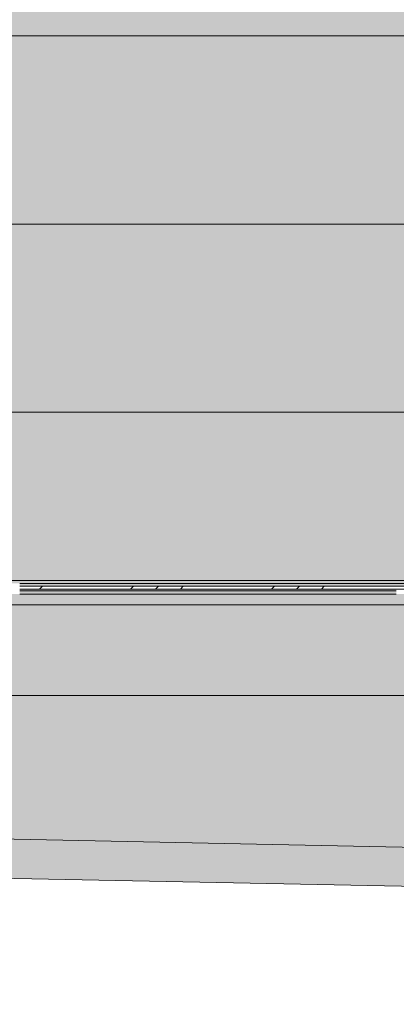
# Model space of a CAD drawing. Header units: millimetres. Extents: x -62808 to 53383, y -26781 to 33271.
# Tile 16 of 107: x -50133 to -47733, y -25872 to -19595. Entities that reach past the tile are written whole.
import ezdxf

# ---------------------------------------------------------------- set-up
doc = ezdxf.new("R2010")
doc.units = ezdxf.units.MM
for name, color, linetype, lineweight in [('A-FLOR', 192, 'Continuous', 18), ('A-FLOR-PATT', 8, 'Continuous', 25), ('A-GLAZ-CWMG', 51, 'Continuous', 9), ('A-ROOF', 132, 'Continuous', 9), ('A-ROOF-OTLN', 132, 'Continuous', 9), ('A-ROOF-PATT', 132, 'Continuous', 9), ('A-WALL', 113, 'Continuous', 18)]:
    doc.layers.add(name, color=color, linetype=linetype, lineweight=lineweight)
pattern_1 = [(0, (0, 0), (812.8, 203.2), [33.528, -576.072, 33.528, -576.072, -3251.2]), (0, (0, 0), (812.8, 203.2), [-1219.2, 33.528, -1185.672, 33.528, -576.072, -1422.4]), (0, (0, 0), (812.8, 203.2), [-3048, 33.528, -372.872, 33.528, -982.472]), (120, (304.8, 101.6), (-582.37636, 602.30545), [33.528, -576.072, 33.528, -576.072, -3251.2]), (120, (304.8, 101.6), (-582.37636, 602.30545), [-1219.2, 33.528, -1185.672, 33.528, -576.072, -1422.4]), (120, (304.8, 101.6), (-582.37636, 602.30545), [-3048, 33.528, -372.872, 33.528, -982.472]), (240, (406.4, 508), (-230.42364, -805.50545), [33.528, -576.072, 33.528, -576.072, -3251.2]), (240, (406.4, 508), (-230.42364, -805.50545), [-1219.2, 33.528, -1185.672, 33.528, -576.072, -1422.4]), (240, (406.4, 508), (-230.42364, -805.50545), [-3048, 33.528, -372.872, 33.528, -982.472])]
pattern_2 = [(45, (0, 0), (-449.013, 449.013), []), (45, (158.75, 0), (0, 898.0256), []), (45, (-158.75, 0), (0, 898.0256), [])]

# ---------------------------------------------------------------- blocks, each defined once
blk = doc.blocks.new('CHAPIM17 - CHAPIM-5294798-PLANTA DE CAIMENTO DE PISOS - 1_ PAV_')
at = {"layer": 'A-ROOF-PATT', "lineweight": 5}
h = blk.add_hatch(dxfattribs=at)
h.set_pattern_fill('FP_147', color=133, style=0, pattern_type=2)
h.set_pattern_definition(pattern_1)
h.paths.add_polyline_path([(-9877.3, -25871.8), (-9872.4, -25621.9), (-62800.4, -24568.4), (-62805.3, -24818.3), (-10663.5, -25856.2)])
at = {"layer": 'A-ROOF-OTLN', "color": 130, "lineweight": 5}
for p, q in [((-62800.4, -24568.4), (-9872.4, -25621.9)), ((-9877.3, -25871.8), (-62805.3, -24818.3))]:
    blk.add_line(p, q, dxfattribs=at)
blk = doc.blocks.new('Rectangular Mullion - montante retangular 3x5cm_growarq-V910-PLANTA DE CAIMENTO DE PISOS - 1_ PAV_')
at = {"layer": 'A-GLAZ-CWMG', "lineweight": 5}
blk.add_hatch(color=57, dxfattribs=at).paths.add_polyline_path([(-58932.5, 2205.8), (-58632.5, 2205.8), (-58632.5, 2227.5), (-58932.5, 2227.5)])
at = {"layer": 'A-GLAZ-CWMG', "color": 130, "lineweight": 5}
blk.add_line((-58632.5, 2227.5), (-58932.5, 2227.5), dxfattribs=at)
blk = doc.blocks.new('FLEX -Rectangular Mullion - montante retangular veneziana 5x5cm_growarq-V923-PLANTA DE CAIMENTO DE PISOS - 1_ PAV_')
at = {"layer": 'A-GLAZ-CWMG', "lineweight": 5}
blk.add_hatch(color=57, dxfattribs=at).paths.add_polyline_path([(-58932.5, 2195.1), (-58632.5, 2195.1), (-58632.5, 2205.8), (-58932.5, 2205.8)])
at = {"layer": 'A-GLAZ-CWMG', "color": 130, "lineweight": 5}
blk.add_line((-58932.5, 2205.8), (-58632.5, 2205.8), dxfattribs=at)
blk = doc.blocks.new('FLEX -Rectangular Mullion - montante retangular veneziana 5x5cm_growarq-V1117-PLANTA DE CAIMENTO DE PISOS - 1_ PAV_')
at = {"layer": 'A-GLAZ-CWMG', "lineweight": 5}
blk.add_hatch(color=57, dxfattribs=at).paths.add_polyline_path([(-47433.2, -23206.3), (-47433.2, -23188.6), (-47733.2, -23188.6), (-47733.2, -23206.3), (-47448.2, -23206.3)])
h = blk.add_hatch(dxfattribs=at)
h.set_pattern_fill('FP_150', color=256, style=0, pattern_type=2)
h.set_pattern_definition(pattern_2)
h.paths.add_polyline_path([(-47448.2, -23224.6), (-47433.2, -23224.6), (-47433.2, -23206.3), (-47733.2, -23206.9), (-47733.2, -23224.6)])
at = {"layer": 'A-GLAZ-CWMG', "color": 130, "lineweight": 5}
blk.add_line((-47433.2, -23188.6), (-47733.2, -23188.6), dxfattribs=at)
at = {"layer": 'A-GLAZ-CWMG', "color": 250}
for p, q in [((-47433.2, -23206.3), (-47733.2, -23206.3)), ((-47733.2, -23224.6), (-47433.2, -23224.6))]:
    blk.add_line(p, q, dxfattribs=at)
blk = doc.blocks.new('FLEX -Rectangular Mullion - montante retangular veneziana 5x5cm_growarq-V1118-PLANTA DE CAIMENTO DE PISOS - 1_ PAV_')
at = {"layer": 'A-GLAZ-CWMG', "lineweight": 5}
blk.add_hatch(color=57, dxfattribs=at).paths.add_polyline_path([(-48033.2, -23206.3), (-47733.2, -23206.3), (-47733.2, -23188.6), (-48033.2, -23188.6), (-48033.2, -23194.2)])
at = {"layer": 'A-GLAZ-CWMG', "color": 130, "lineweight": 5}
blk.add_line((-47733.2, -23188.6), (-48033.2, -23188.6), dxfattribs=at)
at = {"layer": 'A-GLAZ-CWMG', "color": 250}
for p, q in [((-47733.2, -23206.3), (-48033.2, -23206.3)), ((-48033.2, -23224.6), (-47733.2, -23224.6))]:
    blk.add_line(p, q, dxfattribs=at)
blk = doc.blocks.new('FLEX -Rectangular Mullion - montante retangular veneziana 5x5cm_growarq-V1119-PLANTA DE CAIMENTO DE PISOS - 1_ PAV_')
at = {"layer": 'A-GLAZ-CWMG', "lineweight": 5}
blk.add_hatch(color=57, dxfattribs=at).paths.add_polyline_path([(-48033.2, -23206.3), (-48033.2, -23188.6), (-48333.2, -23188.6), (-48333.2, -23206.3)])
h = blk.add_hatch(dxfattribs=at)
h.set_pattern_fill('FP_149', color=256, style=0, pattern_type=2)
h.set_pattern_definition(pattern_2)
h.paths.add_polyline_path([(-48033.2, -23224.6), (-48033.2, -23206.3), (-48333.2, -23206.9), (-48333.2, -23224.6)])
at = {"layer": 'A-GLAZ-CWMG', "color": 130, "lineweight": 5}
blk.add_line((-48033.2, -23188.6), (-48333.2, -23188.6), dxfattribs=at)
at = {"layer": 'A-GLAZ-CWMG', "color": 250}
for p, q in [((-48033.2, -23206.3), (-48333.2, -23206.3)), ((-48333.2, -23224.6), (-48033.2, -23224.6))]:
    blk.add_line(p, q, dxfattribs=at)
blk = doc.blocks.new('FLEX -Rectangular Mullion - montante retangular veneziana 5x5cm_growarq-V1120-PLANTA DE CAIMENTO DE PISOS - 1_ PAV_')
at = {"layer": 'A-GLAZ-CWMG', "lineweight": 5}
blk.add_hatch(color=57, dxfattribs=at).paths.add_polyline_path([(-48633.2, -23206.3), (-48333.2, -23206.3), (-48333.2, -23188.6), (-48633.2, -23188.6), (-48633.2, -23194.8)])
h = blk.add_hatch(dxfattribs=at)
h.set_pattern_fill('FP_149', color=256, style=0, pattern_type=2)
h.set_pattern_definition(pattern_2)
h.paths.add_polyline_path([(-48470, -23224.6), (-48333.2, -23224.6), (-48333.2, -23206.3), (-48633.2, -23206.9), (-48633.2, -23224.6)])
at = {"layer": 'A-GLAZ-CWMG', "color": 130, "lineweight": 5}
blk.add_line((-48333.2, -23188.6), (-48633.2, -23188.6), dxfattribs=at)
at = {"layer": 'A-GLAZ-CWMG', "color": 250}
for p, q in [((-48333.2, -23206.3), (-48633.2, -23206.3)), ((-48633.2, -23224.6), (-48333.2, -23224.6))]:
    blk.add_line(p, q, dxfattribs=at)
blk = doc.blocks.new('FLEX -Rectangular Mullion - montante retangular veneziana 5x5cm_growarq-V1121-PLANTA DE CAIMENTO DE PISOS - 1_ PAV_')
at = {"layer": 'A-GLAZ-CWMG', "lineweight": 5}
blk.add_hatch(color=57, dxfattribs=at).paths.add_polyline_path([(-48633.2, -23206.3), (-48633.2, -23188.6), (-48933.2, -23188.6), (-48933.2, -23206.3)])
at = {"layer": 'A-GLAZ-CWMG', "color": 130, "lineweight": 5}
blk.add_line((-48633.2, -23188.6), (-48933.2, -23188.6), dxfattribs=at)
at = {"layer": 'A-GLAZ-CWMG', "color": 250}
for p, q in [((-48633.2, -23206.3), (-48933.2, -23206.3)), ((-48933.2, -23224.6), (-48633.2, -23224.6))]:
    blk.add_line(p, q, dxfattribs=at)
blk = doc.blocks.new('FLEX -Rectangular Mullion - montante retangular veneziana 5x5cm_growarq-V1122-PLANTA DE CAIMENTO DE PISOS - 1_ PAV_')
at = {"layer": 'A-GLAZ-CWMG', "lineweight": 5}
blk.add_hatch(color=57, dxfattribs=at).paths.add_polyline_path([(-49233.2, -23206.3), (-48933.2, -23206.3), (-48933.2, -23188.6), (-49233.2, -23188.6), (-49233.2, -23195.5)])
h = blk.add_hatch(dxfattribs=at)
h.set_pattern_fill('FP_149', color=256, style=0, pattern_type=2)
h.set_pattern_definition(pattern_2)
h.paths.add_polyline_path([(-48980.9, -23224.6), (-48933.2, -23224.6), (-48933.2, -23206.3), (-49233.2, -23206.9), (-49233.2, -23224.6)])
at = {"layer": 'A-GLAZ-CWMG', "color": 130, "lineweight": 5}
blk.add_line((-48933.2, -23188.6), (-49233.2, -23188.6), dxfattribs=at)
at = {"layer": 'A-GLAZ-CWMG', "color": 250}
for p, q in [((-48933.2, -23206.3), (-49233.2, -23206.3)), ((-49233.2, -23224.6), (-48933.2, -23224.6))]:
    blk.add_line(p, q, dxfattribs=at)
blk = doc.blocks.new('FLEX -Rectangular Mullion - montante retangular veneziana 5x5cm_growarq-V1123-PLANTA DE CAIMENTO DE PISOS - 1_ PAV_')
at = {"layer": 'A-GLAZ-CWMG', "lineweight": 5}
blk.add_hatch(color=57, dxfattribs=at).paths.add_polyline_path([(-49533.2, -23206.3), (-49233.2, -23206.3), (-49233.2, -23188.6), (-49533.2, -23188.6), (-49533.2, -23195.9)])
h = blk.add_hatch(dxfattribs=at)
h.set_pattern_fill('FP_149', color=256, style=0, pattern_type=2)
h.set_pattern_definition(pattern_2)
h.paths.add_polyline_path([(-49491.8, -23224.6), (-49233.2, -23224.6), (-49233.2, -23206.3), (-49533.2, -23206.9), (-49533.2, -23224.6)])
at = {"layer": 'A-GLAZ-CWMG', "color": 130, "lineweight": 5}
blk.add_line((-49233.2, -23188.6), (-49533.2, -23188.6), dxfattribs=at)
at = {"layer": 'A-GLAZ-CWMG', "color": 250}
for p, q in [((-49233.2, -23206.3), (-49533.2, -23206.3)), ((-49533.2, -23224.6), (-49233.2, -23224.6))]:
    blk.add_line(p, q, dxfattribs=at)
blk = doc.blocks.new('FLEX -Rectangular Mullion - montante retangular veneziana 5x5cm_growarq-V1124-PLANTA DE CAIMENTO DE PISOS - 1_ PAV_')
at = {"layer": 'A-GLAZ-CWMG', "lineweight": 5}
blk.add_hatch(color=57, dxfattribs=at).paths.add_polyline_path([(-49533.2, -23206.3), (-49533.2, -23188.6), (-49833.2, -23188.6), (-49833.2, -23206.3)])
at = {"layer": 'A-GLAZ-CWMG', "color": 130, "lineweight": 5}
blk.add_line((-49533.2, -23188.6), (-49833.2, -23188.6), dxfattribs=at)
at = {"layer": 'A-GLAZ-CWMG', "color": 250}
for p, q in [((-49533.2, -23206.3), (-49833.2, -23206.3)), ((-49833.2, -23224.6), (-49533.2, -23224.6))]:
    blk.add_line(p, q, dxfattribs=at)
blk = doc.blocks.new('FLEX -Rectangular Mullion - montante retangular veneziana 5x5cm_growarq-V1125-PLANTA DE CAIMENTO DE PISOS - 1_ PAV_')
at = {"layer": 'A-GLAZ-CWMG', "lineweight": 5}
blk.add_hatch(color=57, dxfattribs=at).paths.add_polyline_path([(-50133.2, -23206.3), (-49833.2, -23206.3), (-49833.2, -23188.6), (-50133.2, -23188.6), (-50133.2, -23196.5)])
h = blk.add_hatch(dxfattribs=at)
h.set_pattern_fill('FP_150', color=256, style=0, pattern_type=2)
h.set_pattern_definition(pattern_2)
h.paths.add_polyline_path([(-50002.7, -23224.6), (-49833.2, -23224.6), (-49833.2, -23206.3), (-50133.2, -23206.9), (-50133.2, -23224.6)])
at = {"layer": 'A-GLAZ-CWMG', "color": 130, "lineweight": 5}
blk.add_line((-49833.2, -23188.6), (-50133.2, -23188.6), dxfattribs=at)
at = {"layer": 'A-GLAZ-CWMG', "color": 250}
for p, q in [((-49833.2, -23206.3), (-50133.2, -23206.3)), ((-50133.2, -23224.6), (-49833.2, -23224.6))]:
    blk.add_line(p, q, dxfattribs=at)
blk = doc.blocks.new('BE-PMSa-MOD-ARQ-ESCOLA-EX-000-R_0056_rvt-1-PLANTA DE CAIMENTO DE PISOS - 1_ PAV_')
at = {"layer": 'A-FLOR-PATT', "lineweight": 5}
h = blk.add_hatch(dxfattribs=at)
h.set_pattern_fill('FP_6', color=71, style=0, pattern_type=2)
h.set_pattern_definition(pattern_1)
h.paths.add_polyline_path([(-10008, -25619.2), (-10008, -24137.9), (-10009.9, -24137.9), (-10009.9, -24097.9), (-10019.9, -24097.9), (-10019.9, -24017.9), (-9999.9, -24017.9), (-9999.9, -23992.9), (-9967.4, -23992.9), (-9967.4, -23902.2), (-60207.5, -23902.2), (-60207.5, 2852.9), (-58704.3, 2852.9), (-58704.3, 3646), (-59113, 3646), (-59113, 3686), (-58704.3, 3686), (-58704.3, 5586), (-59113, 5586), (-59113, 5626), (-58704.3, 5626), (-58704.3, 31473.9), (-39533.5, 31473.9), (-39533.5, 32847.3), (-62557.5, 33118.7), (-62557.5, -24566), (-62607.5, -24566), (-62607.5, -24572.2), (-10663.5, -25606.1)])
h.paths.add_polyline_path([(-56242.9, 16894.4), (-56108, 16894.4), (-56108, 16942.4), (-56227.5, 16942), (-56242.9, 20595.4), (-57852.4, 20588.7), (-57853, 20532.9), (-57947, 20532.9), (-57947, 17015.4), (-57852.4, 17015.4), (-57852.4, 17054.6), (-56229.5, 17054.6), (-56230.1, 16935.1), (-57852.4, 16935.1), (-57852.4, 16894.4), (-56644.4, 16894.4)])
h.paths.add_polyline_path([(-56108, 20600.2), (-56108.2, 20749.4), (-57852.4, 20749.4), (-57852.4, 20733.6), (-56108.6, 20741), (-56108.2, 20629.1)])
h.paths.add_polyline_path([(-44949.5, 28716.9), (-44949.5, 28717.9), (-44949.5, 28837.4), (-41622, 28837.4), (-41622, 29509.7), (-41729.5, 29509.7), (-41729.5, 29719.1), (-44820.5, 29719.1), (-44820.5, 29485.2), (-44952, 29485.2), (-44952, 28716.9)])
h = blk.add_hatch(dxfattribs=at)
h.set_pattern_fill('FP_3', color=135, style=0, pattern_type=2)
h.set_pattern_definition(pattern_1)
h.paths.add_polyline_path([(-55622.6, -23902.2), (-9894.9, -23902.2), (-9894.9, -23327.9), (-9939.9, -23327.9), (-9940.5, -23357.9), (-10019.9, -23357.9), (-10019.9, -23337.9), (-10053.1, -23337.2), (-10057.9, -23335.2), (-10062.1, -23332.1), (-10065.3, -23327.9), (-10261.8, -23327.9), (-10261.8, -23357.9), (-13811.8, -23357), (-13811.8, -23327.9), (-16873.3, -23329.1), (-16873.3, -23357.9), (-20423.3, -23357), (-20423.3, -23327.9), (-20698, -23327.9), (-20698, -23357.9), (-22848, -23357), (-22848, -23327.9), (-23820.5, -23327.9), (-23820.5, -23357.9), (-25970.5, -23357), (-25970.5, -23327.9), (-26195.4, -23327.9), (-26194.9, -23329.6), (-26191.4, -23329.6), (-26191.4, -23336.8), (-26183, -23339.2), (-26183, -23359.2), (-26191.5, -23359.2), (-26192, -23402.2), (-26195.6, -23406.8), (-26195.1, -23440.8), (-26183.3, -23459.4), (-26177, -23472.5), (-26171, -23492.9), (-26168.2, -23519.2), (-26168.5, -23528.5), (-26172.5, -23552.1), (-26178.6, -23568.8), (-26185.2, -23582.6), (-26201.2, -23604.2), (-26211.5, -23614.3), (-26231.8, -23629.3), (-26250.2, -23637.5), (-26262.5, -23642), (-26277.5, -23644.8), (-26295.4, -23646.2), (-26321.3, -23643.4), (-26332.9, -23640.5), (-26359, -23629.3), (-26375.4, -23617.4), (-26388.5, -23605.4), (-26395.4, -23597.5), (-26407.5, -23578.4), (-26413.8, -23565.4), (-26419.6, -23545.7), (-26422.6, -23518.8), (-26421.7, -23506), (-26419.4, -23490.7), (-26413.8, -23472.5), (-26405.5, -23455.4), (-26395.3, -23439.5), (-26395.9, -23405.8), (-26399.1, -23401.6), (-26399.4, -23359.2), (-26408.2, -23359.2), (-26407.8, -23339.2), (-26399.4, -23336.7), (-26399.1, -23329.6), (-26395.4, -23329.6), (-26395.8, -23327.9), (-26725.5, -23327.9), (-26725.5, -23325.4), (-59610, -23325.4), (-59610, 2311.5), (-59500, 2311.5), (-59500, 2401), (-59098, 2401), (-59098, 2311.5), (-58107, 2311.5), (-58107, 7537.9), (-58235.9, 7537.9), (-58235, 16678.4), (-58186.4, 16678.4), (-58186.4, 17015.4), (-58107, 17015.4), (-58107, 20532.9), (-58186.4, 20532.9), (-58186.4, 20869.9), (-58234.9, 20869.9), (-58235, 29481.7), (-58238.4, 29481.7), (-58238.4, 29927), (-58235.2, 29927), (-58235.2, 30838.5), (-58115.7, 30838.5), (-58115.7, 29927), (-58107, 29927), (-58107, 30838.5), (-57817, 30838.5), (-57817, 30656.9), (-45242, 30657), (-45242, 30838.5), (-44952, 30838.5), (-44952, 30656.9), (-44949.5, 30656.9), (-44949.5, 29918.5), (-44820.5, 29918.5), (-44820.5, 29879.1), (-41729.5, 29879.1), (-41729.5, 29893.7), (-41622, 29893.7), (-41622, 30838.5), (-41332, 30838.5), (-41332, 30655.3), (-33747, 30655.6), (-33747, 30838.5), (-33457, 30839.5), (-33457, 31473.9), (-58704.3, 31473.9), (-58704.3, 5626), (-58173, 5626), (-58173, 5586), (-58704.3, 5586), (-58704.3, 3686), (-58173, 3686), (-58173, 3646), (-58704.3, 3646), (-58704.3, 2852.9), (-60207.5, 2852.9), (-60207.5, -23902.2), (-59709.8, -23902.2)])
h.paths.add_polyline_path([(-26190.2, -23546.5), (-26189.6, -23543.8), (-26190.1, -23545.7)])
h.paths.add_polyline_path([(-58219.9, 6792.9), (-58234.9, 6792.9), (-58234.9, 7537.9), (-58115.4, 7537.9), (-58115.4, 6792.9), (-58177.1, 6792.9)])
h.paths.add_polyline_path([(-58115.5, 7975.9), (-58107, 7975.9), (-58107, 15242.9), (-58115.5, 15242.9), (-58115.5, 8271.5)])
h.paths.add_polyline_path([(-58115.5, 15680.9), (-58107, 15680.9), (-58107, 16678.4), (-58115.5, 16678.4), (-58115.5, 15689.3)])
h.paths.add_polyline_path([(-58107, 20869.9), (-58107, 21622.4), (-58115.4, 21622.4), (-58115.4, 20869.9)])
h.paths.add_polyline_path([(-58107, 22060.4), (-58107, 29481.7), (-58115.5, 29481.7), (-58115.5, 22060.4)])
h.paths.add_polyline_path([(-58123.8, 29876.7), (-58107, 29876.7), (-58107.8, 29882), (-58193.4, 29882), (-58193.4, 29876.7), (-58142.4, 29876.7)])
h.paths.add_polyline_path([(-43358, 31038.4), (-43355.5, 31036), (-43354.2, 31038.4), (-43356.8, 31038.4)])
h.paths.add_polyline_path([(-43359.8, 31038.4), (-43356.8, 31036.1), (-43359, 31038.4)])
h.paths.add_polyline_path([(-43358, 31088.4), (-43354.2, 31089.5), (-43355.5, 31090.7), (-43356.8, 31089.5)])
h.paths.add_polyline_path([(-43359, 31088.4), (-43358, 31088.4), (-43358, 31089.7)])
h.paths.add_polyline_path([(-43355.5, 31120.6), (-43358, 31118.6), (-43353.6, 31118.4), (-43353.6, 31119.4), (-43354.9, 31120.3)])
h.paths.add_polyline_path([(-43351.1, 31038.4), (-43353, 31038.4), (-43352.9, 31036.4), (-43351.9, 31037.5)])
h.paths.add_polyline_path([(-43355.5, 31007.2), (-43360.1, 31008.9), (-43360.4, 31016.3), (-43359.8, 31023.3), (-43360.3, 31032.7), (-43360.5, 31038.4), (-43359.8, 31088.4), (-43359, 31088.4), (-43360.4, 31103.9), (-43359.5, 31115.6), (-43359.8, 31117.8), (-43354.2, 31120.2), (-43351.1, 31119.1), (-43351.9, 31118.3), (-43351.9, 31117.4), (-43350.5, 31108.4), (-43351.2, 31093.1), (-43351, 31088.4), (-43350.5, 31088.4), (-43351.1, 31008.1), (-43354.2, 31007.4)])
h = blk.add_hatch(dxfattribs=at)
h.set_pattern_fill('FP_3', color=135, style=0, pattern_type=2)
h.set_pattern_definition(pattern_1)
h.paths.add_polyline_path([(-58688, -23170.4), (-58005.8, -23170.3), (-58009.2, -23144.5), (-58004.6, -23115.7), (-57995.8, -23094.5), (-57979.9, -23073.8), (-57959.2, -23057.9), (-57935.1, -23047.9), (-57909.2, -23044.5), (-57883.4, -23047.9), (-57859.2, -23057.9), (-57838.5, -23073.8), (-57822.6, -23094.5), (-57812.3, -23121), (-57809.2, -23144.5), (-57812.6, -23170.4), (-57082.5, -23170.4), (-57082.5, -19697.1), (-44082.5, -19697.1), (-44082.5, -20897.1), (-42082.5, -20897.1), (-42082.5, -19697.1), (-29082.5, -19697.1), (-29082.5, -23170.4), (-26752.3, -23170.4), (-26752.3, -23045.1), (-26742, -23045.1), (-26742, -17726.6), (-26752.3, -17726.6), (-26752.3, -17482.6), (-26742, -17482.6), (-26742, -17451.6), (-26789.5, -17451.6), (-26791.5, -17448.1), (-26791.5, -17381.6), (-26779, -17381.6), (-26779, -15869.4), (-26744, -15869.4), (-26744, -17376.6), (-26742, -17376.6), (-26742, -15767.9), (-26743.9, -15767.9), (-26744, -10505.6), (-27059, -10505.6), (-27059, -10164.6), (-26744, -10164.6), (-26744.5, 2031.6), (-27063, 2031.6), (-27063, 2156.5), (-28471, 2156.5), (-28471, 2104), (-28474.5, 2102), (-28541, 2102), (-28541, 2114.5), (-30773.3, 2114.5), (-30773, 2149.5), (-28546, 2149.5), (-28546, 2156.5), (-32966.4, 2156.5), (-32966.4, 2036.6), (-33302.4, 2036.6), (-33302.4, 2156.5), (-39509.2, 2156.5), (-39509.2, 2036.6), (-39845.2, 2036.6), (-39845.2, 2156.5), (-46045.8, 2156.5), (-46045.8, 2037), (-46381.8, 2037), (-46381.8, 2156.5), (-52583.4, 2156.5), (-52583.4, 2024), (-52935.2, 2024), (-52935.2, 2156.5), (-59131.2, 2156.5), (-59131.2, 2023.2), (-59455, 2023.2), (-59455, -10164.6), (-59139.9, -10164.6), (-59139.9, -10505.6), (-59455, -10505.6), (-59455, -22703.7), (-59131.2, -22703.7), (-59131.2, -23029.7), (-59455, -23029.7), (-59455, -23170.4), (-59198.9, -23170.4)])
h.paths.add_polyline_path([(-26904.4, -23030.1), (-27066.7, -23030.1), (-27066.7, -22704.1), (-26857, -22704.1), (-26857, -22724.1), (-26750.7, -22724.1), (-26750.7, -23010.1), (-26857, -23010.1), (-26857, -23030.1), (-26893.1, -23030.1)])
h.paths.add_polyline_path([(-26752.3, -17448.1), (-26742, -17448.1), (-26742, -17408.6), (-26779, -17408.6), (-26779, -17448.1)])
h.paths.add_polyline_path([(-31099.4, -15497.1), (-55582.5, -15497.1), (-55582.5, 502.9), (-30582.5, 502.9), (-30582.5, -15497.1)])
h.paths.add_polyline_path([(-30690.4, -15417.1), (-30662.5, -15417.1), (-30662.5, -15347.1), (-30690.4, -15365.7), (-30714, -15389.3), (-30732.5, -15417.1), (-30714, -15417.1)])
h.paths.add_polyline_path([(-35186.6, -15417.1), (-30819.4, -15417.1), (-30800.8, -15375.2), (-30774.8, -15337.3), (-30742.4, -15304.9), (-30704.5, -15278.9), (-30662.5, -15260.3), (-30662.5, -12997.1), (-30886.8, -12990.8), (-31110.4, -12972), (-31332.6, -12940.6), (-31569.5, -12892.5), (-31769.9, -12840.8), (-31983.7, -12772.7), (-32193.3, -12692.6), (-32398.1, -12601), (-32597.4, -12498), (-32790.7, -12384), (-32977.2, -12259.4), (-33156.5, -12124.4), (-33327.9, -11979.7), (-33491, -11825.5), (-33645.1, -11662.5), (-33789.9, -11491.1), (-33924.8, -11311.8), (-34049.4, -11125.2), (-34164.8, -10929.3), (-34266.4, -10732.7), (-34358.1, -10527.9), (-34438.1, -10318.2), (-34506.2, -10104.5), (-34562.3, -9887.2), (-34606, -9667.1), (-34637.4, -9445), (-34656.3, -9221.4), (-34662.5, -8997.1), (-34662.5, -7588.8), (-34684.6, -7575.6), (-34702.5, -7557.2), (-34715.2, -7534.8), (-34721.7, -7510), (-34721.7, -7484.3), (-34715.2, -7459.4), (-34702.5, -7437.1), (-34684.6, -7418.7), (-34662.5, -7405.5), (-34662.5, -5997.1), (-34656.3, -5772.8), (-34637.4, -5549.3), (-34606, -5327.1), (-34562.3, -5107), (-34506.2, -4889.8), (-34438.1, -4676), (-34358.1, -4466.4), (-34266.4, -4261.6), (-34163.4, -4062.2), (-34049.4, -3869), (-33924.8, -3682.4), (-33789.9, -3503.2), (-33645.1, -3331.7), (-33491, -3168.7), (-33327.9, -3014.5), (-33143, -2859.7), (-32977.2, -2734.9), (-32790.7, -2610.2), (-32597.4, -2496.2), (-32398.1, -2393.2), (-32193.3, -2301.6), (-31983.7, -2221.6), (-31769.9, -2153.4), (-31552.6, -2097.4), (-31332.6, -2053.6), (-31099.4, -2021.3), (-30886.8, -2003.4), (-30662.5, -1997.1), (-30662.5, 266), (-30704.5, 284.6), (-30742.4, 310.6), (-30774.8, 343.1), (-30800.8, 380.9), (-30819.4, 422.9), (-43042.5, 422.9), (-43042.5, -5697.6), (-42892.2, -5707.2), (-42743.2, -5729.4), (-42596.6, -5763.9), (-42453.4, -5810.6), (-42314.6, -5869.1), (-42181.2, -5939.1), (-42054.1, -6019.9), (-41934.2, -6111), (-41822.3, -6211.9), (-41719.3, -6321.8), (-41625.8, -6439.9), (-41542.5, -6565.4), (-41470, -6697.4), (-41408.7, -6835), (-41359.2, -6977.3), (-41321.8, -7123.2), (-41296.7, -7271.7), (-41284.1, -7421.8), (-41284.1, -7572.4), (-41296.7, -7722.5), (-41321.8, -7871.1), (-41359.2, -8017), (-41408.7, -8159.2), (-41470, -8296.8), (-41542.5, -8428.9), (-41625.8, -8554.4), (-41719.3, -8672.5), (-41822.3, -8782.3), (-41934.2, -8883.2), (-42054.1, -8974.4), (-42181.2, -9055.2), (-42314.6, -9125.1), (-42453.4, -9183.6), (-42596.6, -9230.3), (-42743.2, -9264.8), (-42892.2, -9287), (-43042.5, -9296.7), (-43042.5, -15417.1), (-39273.8, -15417.1)])
h.paths.add_polyline_path([(-43122.5, -15417.1), (-43122.5, -9296.7), (-43272.9, -9287), (-43421.9, -9264.8), (-43568.5, -9230.3), (-43711.7, -9183.6), (-43850.5, -9125.1), (-43983.9, -9055.2), (-44111, -8974.4), (-44230.9, -8883.2), (-44342.8, -8782.3), (-44445.8, -8672.5), (-44539.3, -8554.4), (-44622.6, -8428.9), (-44695.1, -8296.8), (-44756.4, -8159.2), (-44805.9, -8017), (-44843.3, -7871.1), (-44868.4, -7722.5), (-44881, -7572.4), (-44881, -7421.8), (-44868.4, -7271.7), (-44843.3, -7123.2), (-44805.9, -6977.3), (-44756.4, -6835), (-44695.1, -6697.4), (-44622.6, -6565.4), (-44539.3, -6439.9), (-44445.8, -6321.8), (-44342.8, -6211.9), (-44230.9, -6111), (-44111, -6019.9), (-43983.9, -5939.1), (-43850.5, -5869.1), (-43711.7, -5810.6), (-43568.5, -5763.9), (-43421.9, -5729.4), (-43272.9, -5707.2), (-43122.5, -5697.6), (-43122.5, 422.9), (-55345.7, 422.9), (-55364.3, 380.9), (-55390.3, 343.1), (-55422.7, 310.6), (-55460.6, 284.6), (-55502.5, 266), (-55502.5, -1997.1), (-55278.3, -2003.4), (-55054.7, -2022.3), (-54832.5, -2053.6), (-54600.8, -2100.4), (-54395.2, -2153.4), (-54181.4, -2221.6), (-53971.8, -2301.6), (-53767, -2393.2), (-53567.7, -2496.2), (-53374.4, -2610.2), (-53187.9, -2734.9), (-53008.6, -2869.8), (-52837.2, -3014.5), (-52674.1, -3168.7), (-52520, -3331.7), (-52375.2, -3503.2), (-52240.3, -3682.4), (-52115.7, -3869), (-52001.7, -4062.2), (-51898.7, -4261.6), (-51807, -4466.4), (-51727, -4676), (-51658.9, -4889.8), (-51602.8, -5107), (-51559.1, -5327.1), (-51527.7, -5549.3), (-51508.8, -5772.8), (-51502.5, -5997.1), (-51502.5, -7405.5), (-51480.5, -7418.7), (-51462.6, -7437.1), (-51449.9, -7459.4), (-51443.4, -7484.3), (-51443.4, -7510), (-51449.9, -7534.8), (-51462.6, -7557.2), (-51480.5, -7575.6), (-51502.5, -7588.8), (-51502.5, -8997.1), (-51508.8, -9221.4), (-51527.7, -9445), (-51559.1, -9667.1), (-51602.8, -9887.2), (-51659.8, -10107.4), (-51727, -10318.2), (-51807, -10527.9), (-51898.7, -10732.7), (-52001.7, -10932), (-52115.7, -11125.2), (-52240.3, -11311.8), (-52375.2, -11491.1), (-52520, -11662.5), (-52674.1, -11825.5), (-52837.2, -11979.7), (-53008.6, -12124.4), (-53187.9, -12259.4), (-53374.4, -12384), (-53579, -12503.9), (-53767, -12601), (-53983.6, -12697.1), (-54181.4, -12772.7), (-54395.2, -12840.8), (-54612.5, -12896.8), (-54832.5, -12940.6), (-55054.7, -12972), (-55278.3, -12990.8), (-55502.5, -12997.1), (-55502.5, -15260.3), (-55460.6, -15278.9), (-55422.7, -15304.9), (-55390.3, -15337.3), (-55364.3, -15375.2), (-55345.7, -15417.1), (-43361, -15417.1)])
h.paths.add_polyline_path([(-55460.4, -15417.1), (-55432.5, -15417.1), (-55451.1, -15389.3), (-55474.7, -15365.7), (-55502.5, -15347.1), (-55502.5, -15417.1), (-55474.7, -15417.1)])
h.paths.add_polyline_path([(-30662.5, -12917.1), (-30662.5, -2077.1), (-30886.8, -2083.7), (-31101.5, -2101.8), (-31319.2, -2132.5), (-31534.8, -2175.4), (-31747.7, -2230.3), (-31969, -2301.6), (-32162.7, -2375.5), (-32363.4, -2465.3), (-32558.7, -2566.2), (-32748.1, -2678), (-32930.9, -2800.1), (-33106.6, -2932.3), (-33274.6, -3074.2), (-33434.4, -3225.3), (-33585.5, -3385), (-33727.3, -3553), (-33859.5, -3728.7), (-33981.7, -3911.6), (-34093.4, -4100.9), (-34194.3, -4296.3), (-34284.2, -4497), (-34362.6, -4702.4), (-34429.3, -4911.9), (-34484.3, -5124.8), (-34527.2, -5340.5), (-34557.9, -5558.2), (-34576.4, -5777.3), (-34582.5, -5997.1), (-34582.5, -7405.5), (-34560.5, -7418.7), (-34542.6, -7437.1), (-34529.9, -7459.4), (-34523.4, -7484.3), (-34523.4, -7510), (-34529.9, -7534.8), (-34542.6, -7557.2), (-34560.5, -7575.6), (-34582.5, -7588.8), (-34582.5, -8997.1), (-34576.4, -9216.9), (-34557.9, -9436), (-34527.2, -9653.7), (-34484.3, -9869.4), (-34429.3, -10082.3), (-34358.1, -10303.6), (-34284.2, -10497.2), (-34194.3, -10697.9), (-34093.4, -10893.3), (-33981.7, -11082.7), (-33859.5, -11265.5), (-33727.3, -11441.2), (-33585.5, -11609.2), (-33434.4, -11769), (-33274.6, -11920), (-33106.6, -12061.9), (-32930.9, -12194.1), (-32748.1, -12316.3), (-32558.7, -12428), (-32363.4, -12528.9), (-32162.7, -12618.7), (-31957.2, -12697.1), (-31747.7, -12763.9), (-31534.8, -12818.8), (-31319.2, -12861.7), (-31099.4, -12892.6), (-30882.3, -12911)])
h.paths.add_polyline_path([(-55502.5, -12917.1), (-55282.8, -12911), (-55063.6, -12892.5), (-54845.9, -12861.7), (-54630.3, -12818.8), (-54417.4, -12763.9), (-54207.9, -12697.1), (-54002.4, -12618.7), (-53801.7, -12528.9), (-53606.4, -12428), (-53417, -12316.3), (-53234.2, -12194.1), (-53058.5, -12061.9), (-52890.5, -11920), (-52730.7, -11769), (-52579.6, -11609.2), (-52437.8, -11441.2), (-52305.6, -11265.5), (-52183.4, -11082.7), (-52071.7, -10893.3), (-51970.8, -10697.9), (-51880.9, -10497.2), (-51802.5, -10291.8), (-51735.8, -10082.3), (-51680.8, -9869.4), (-51637.9, -9653.7), (-51607.2, -9436), (-51588.7, -9216.9), (-51582.5, -8997.1), (-51582.5, -7588.8), (-51604.6, -7575.6), (-51622.5, -7557.2), (-51635.2, -7534.8), (-51641.7, -7510), (-51641.7, -7484.3), (-51635.2, -7459.4), (-51622.5, -7437.1), (-51604.6, -7418.7), (-51582.5, -7405.5), (-51582.5, -5997.1), (-51589.1, -5772.8), (-51607.2, -5558.2), (-51641.7, -5321.5), (-51680.8, -5124.8), (-51735.8, -4911.9), (-51807, -4690.6), (-51880.9, -4497), (-51970.8, -4296.3), (-52071.7, -4100.9), (-52183.4, -3911.6), (-52305.6, -3728.7), (-52437.8, -3553), (-52579.6, -3385), (-52730.7, -3225.3), (-52890.5, -3074.2), (-53058.5, -2932.3), (-53234.2, -2800.1), (-53417, -2678), (-53606.4, -2566.2), (-53801.7, -2465.3), (-54002.4, -2375.5), (-54207.9, -2297.1), (-54417.4, -2230.3), (-54630.3, -2175.4), (-54845.9, -2132.5), (-55063.6, -2101.8), (-55282.8, -2083.3), (-55502.5, -2077.1), (-55502.5, -11639)])
h.paths.add_polyline_path([(-26783.5, -10343.7), (-26784.9, -10342.3), (-26784.9, -10343.1)])
h.paths.add_polyline_path([(-59200.4, -10343.7), (-59201.8, -10342.3), (-59201.8, -10343.1)])
h.paths.add_polyline_path([(-26782.2, -10325.2), (-26780.8, -10323.8), (-26782, -10324.8)])
h.paths.add_polyline_path([(-59199.1, -10325.2), (-59197.7, -10323.8), (-59198.9, -10324.6)])
h.paths.add_polyline_path([(-43042.5, -9216.7), (-42895, -9206.9), (-42745.4, -9183.6), (-42605.3, -9149.6), (-42465.1, -9102.5), (-42329.6, -9043.5), (-42199.6, -8973.2), (-42076.1, -8891.9), (-41960, -8800.3), (-41852.3, -8699.1), (-41753.6, -8589), (-41664.7, -8470.9), (-41586.4, -8345.5), (-41519, -8213.9), (-41463.3, -8077), (-41419.4, -7935.8), (-41387.9, -7791.4), (-41368.9, -7644.8), (-41363.1, -7484.3), (-41368.9, -7349.4), (-41387.9, -7202.8), (-41419.4, -7058.4), (-41463.3, -6917.2), (-41519, -6780.3), (-41586.4, -6648.7), (-41664.7, -6523.3), (-41753.6, -6405.2), (-41852.3, -6295.1), (-41960, -6193.9), (-42076.1, -6102.3), (-42201.8, -6019.9), (-42339.2, -5946.5), (-42465.1, -5891.8), (-42605.3, -5844.7), (-42748.9, -5809.8), (-42895, -5787.4), (-43042.5, -5777.6), (-43042.5, -7405.5), (-43020.5, -7418.7), (-43002.6, -7437.1), (-42989.9, -7459.4), (-42983.4, -7484.3), (-42983.4, -7510), (-42989.9, -7534.8), (-43002.6, -7557.2), (-43020.5, -7575.6), (-43042.5, -7588.8), (-43042.5, -9206.9)])
h.paths.add_polyline_path([(-43122.5, -9216.7), (-43122.5, -7588.8), (-43144.6, -7575.6), (-43162.5, -7557.2), (-43175.2, -7534.8), (-43181.7, -7510), (-43181.7, -7484.3), (-43175.2, -7459.4), (-43162.5, -7437.1), (-43144.6, -7418.7), (-43122.5, -7405.5), (-43122.5, -5777.6), (-43270.1, -5787.4), (-43419.7, -5810.6), (-43559.8, -5844.7), (-43700, -5891.8), (-43835.5, -5950.7), (-43965.5, -6021.1), (-44089, -6102.3), (-44205.1, -6193.9), (-44312.8, -6295.1), (-44411.5, -6405.2), (-44500.4, -6523.3), (-44578.7, -6648.7), (-44646.1, -6780.3), (-44701.8, -6917.2), (-44745.7, -7058.4), (-44777.2, -7202.8), (-44796.2, -7349.4), (-44802.5, -7497.1), (-44796.2, -7644.8), (-44777.2, -7791.4), (-44745.7, -7935.8), (-44701.8, -8077), (-44646.1, -8213.9), (-44578.7, -8345.5), (-44500.4, -8470.9), (-44411.5, -8589), (-44312.8, -8699.1), (-44205.1, -8800.3), (-44089, -8891.9), (-43963.3, -8974.4), (-43835.5, -9043.5), (-43700, -9102.5), (-43559.8, -9149.6), (-43416.2, -9184.5), (-43270.1, -9206.9)])
h.paths.add_polyline_path([(-30662.5, 352.9), (-30662.5, 422.9), (-30732.5, 422.9), (-30714, 395.1), (-30690.4, 371.4)])
h.paths.add_polyline_path([(-55502.5, 352.9), (-55474.7, 371.4), (-55451.1, 395.1), (-55432.5, 422.9), (-55502.5, 422.9), (-55502.5, 371.4)])
h.paths.add_polyline_path([(-26743.9, 2051.6), (-26744.5, 2056.6), (-27040.5, 2056.6), (-27040.5, 2156.5), (-27043, 2156.5), (-27043, 2051.6), (-26744.5, 2051.6)])
h.paths.add_polyline_path([(-28514, 2114.5), (-28474.5, 2114.5), (-28474.5, 2156.5), (-28514, 2156.5), (-28514, 2145.2)])
h = blk.add_hatch(dxfattribs=at)
h.set_pattern_fill('FP_3', color=135, style=0, pattern_type=2)
h.set_pattern_definition(pattern_1)
h.paths.add_polyline_path([(-29082.5, -20897.1), (-29082.5, -20297.1), (-30282.5, -20297.1), (-30282.5, -19697.1), (-42082.5, -19697.1), (-42082.5, -20897.1), (-29526.9, -20897.1)])
h.paths.add_polyline_path([(-57082.5, -20897.1), (-44082.5, -20897.1), (-44082.5, -19697.1), (-55882.5, -19697.1), (-55882.5, -20297.1), (-57082.5, -20297.1), (-57082.5, -20828.4)])
h = blk.add_hatch(dxfattribs=at)
h.set_pattern_fill('FP_3', color=135, style=0, pattern_type=2)
h.set_pattern_definition(pattern_1)
h.paths.add_polyline_path([(-30282.5, -22097.1), (-29082.5, -22097.1), (-29082.5, -21497.1), (-30282.5, -21497.1), (-30282.5, -20897.1), (-55882.5, -20897.1), (-55882.5, -21497.1), (-57082.5, -21497.1), (-57082.5, -22097.1), (-31099.4, -22097.1)])
h = blk.add_hatch(dxfattribs=at)
h.set_pattern_fill('FP_3', color=135, style=0, pattern_type=2)
h.set_pattern_definition(pattern_1)
h.paths.add_polyline_path([(-57082.5, -23170.4), (-46083.3, -23170.3), (-46086.7, -23144.5), (-46083.3, -23118.6), (-46073.3, -23094.5), (-46057.4, -23073.8), (-46036.7, -23057.9), (-46012.6, -23047.9), (-45986.7, -23044.5), (-45960.9, -23047.9), (-45936.7, -23057.9), (-45915.5, -23074.4), (-45900.1, -23094.5), (-45890.1, -23118.6), (-45886.7, -23144.5), (-45890.1, -23170.4), (-34006.1, -23170.4), (-34008.2, -23154.5), (-34003.7, -23125.8), (-33994.8, -23104.5), (-33978.9, -23083.8), (-33958.2, -23067.9), (-33934.1, -23057.9), (-33908.2, -23054.5), (-33882.3, -23057.9), (-33858.2, -23067.9), (-33837.5, -23083.8), (-33821.6, -23104.5), (-33811.6, -23128.6), (-33808.2, -23154.5), (-33810.3, -23170.4), (-29082.5, -23170.4), (-29082.5, -22097.1), (-57082.5, -22097.1), (-57082.5, -23125.8)])
h.paths.add_polyline_path([(-33286.2, -23029.7), (-33306.2, -23029.7), (-33306.2, -22703.7), (-32970.2, -22703.7), (-32970.2, -23029.7), (-33284.8, -23029.7)])
h.paths.add_polyline_path([(-39845.5, -23029.7), (-39845.5, -22703.7), (-39509.5, -22703.7), (-39509.5, -23029.7), (-39825.5, -23029.7)])
h.paths.add_polyline_path([(-46048.7, -23029.7), (-46384.7, -23029.7), (-46384.7, -22703.7), (-46048.7, -22703.7), (-46048.7, -23018.8)])
h.paths.add_polyline_path([(-52889, -23029.7), (-52929, -23029.7), (-52929, -22703.7), (-52593, -22703.7), (-52593, -23029.7), (-52766.6, -23029.7)])
at = {"layer": 'A-WALL', "lineweight": 5}
h = blk.add_hatch(color=254, dxfattribs=at)
h.paths.add_polyline_path([(-26737, -23325.4), (-26645.5, -23325.4), (-26645.6, -23170.4), (-33810.3, -23170.4), (-33811.6, -23180.3), (-33815, -23188.6), (-26705.5, -23188.6), (-26705.5, -23256.9), (-59455, -23256.9), (-59455, -23325.4), (-27012.3, -23325.4)])
h.paths.add_polyline_path([(-35186.6, -23188.6), (-34001.4, -23188.6), (-34005.1, -23178.5), (-34006.1, -23170.4), (-45890.2, -23170.4), (-45897.7, -23188.6), (-35433.2, -23188.6)])
h.paths.add_polyline_path([(-47433.2, -23188.6), (-46075.8, -23188.6), (-46083.3, -23170.4), (-57812.7, -23170.4), (-57820.2, -23188.6), (-47448.2, -23188.6)])
h.paths.add_polyline_path([(-59455, -23188.6), (-57998.3, -23188.6), (-58005.8, -23170.4), (-59455, -23170.4)])
at = {"layer": 'A-FLOR', "color": 90, "lineweight": 5}
for p, q in [((-44082.5, -19697.1), (-55882.5, -19697.1)), ((-30282.5, -20897.1), (-55882.5, -20897.1)), ((-29082.5, -22097.1), (-57082.5, -22097.1)), ((-60207.5, -23902.2), (-9894.9, -23902.2))]:
    blk.add_line(p, q, dxfattribs=at)
at = {"layer": 'A-WALL', "color": 90, "lineweight": 5}
for p, q in [((-57812.7, -23170.4), (-46083.3, -23170.4)), ((-26725.5, -23325.4), (-59455, -23325.4))]:
    blk.add_line(p, q, dxfattribs=at)
at = {"layer": 'A-GLAZ-CWMG', "color": 90, "lineweight": 5}
for name in ['FLEX -Rectangular Mullion - montante retangular veneziana 5x5cm_growarq-V1125-PLANTA DE CAIMENTO DE PISOS - 1_ PAV_', 'FLEX -Rectangular Mullion - montante retangular veneziana 5x5cm_growarq-V1124-PLANTA DE CAIMENTO DE PISOS - 1_ PAV_', 'FLEX -Rectangular Mullion - montante retangular veneziana 5x5cm_growarq-V1123-PLANTA DE CAIMENTO DE PISOS - 1_ PAV_', 'FLEX -Rectangular Mullion - montante retangular veneziana 5x5cm_growarq-V1122-PLANTA DE CAIMENTO DE PISOS - 1_ PAV_', 'FLEX -Rectangular Mullion - montante retangular veneziana 5x5cm_growarq-V1121-PLANTA DE CAIMENTO DE PISOS - 1_ PAV_', 'FLEX -Rectangular Mullion - montante retangular veneziana 5x5cm_growarq-V1120-PLANTA DE CAIMENTO DE PISOS - 1_ PAV_', 'FLEX -Rectangular Mullion - montante retangular veneziana 5x5cm_growarq-V1119-PLANTA DE CAIMENTO DE PISOS - 1_ PAV_', 'FLEX -Rectangular Mullion - montante retangular veneziana 5x5cm_growarq-V1118-PLANTA DE CAIMENTO DE PISOS - 1_ PAV_', 'FLEX -Rectangular Mullion - montante retangular veneziana 5x5cm_growarq-V1117-PLANTA DE CAIMENTO DE PISOS - 1_ PAV_']:
    blk.add_blockref(name, (0, 0), dxfattribs=at)
at = {"layer": 'A-GLAZ-CWMG', "color": 90, "lineweight": 5, "rotation": 180}
for name, p in [('FLEX -Rectangular Mullion - montante retangular veneziana 5x5cm_growarq-V923-PLANTA DE CAIMENTO DE PISOS - 1_ PAV_', (-108765.8, -21029.4)), ('FLEX -Rectangular Mullion - montante retangular veneziana 5x5cm_growarq-V923-PLANTA DE CAIMENTO DE PISOS - 1_ PAV_', (-108465.8, -21029.4)), ('FLEX -Rectangular Mullion - montante retangular veneziana 5x5cm_growarq-V923-PLANTA DE CAIMENTO DE PISOS - 1_ PAV_', (-108165.8, -21029.4)), ('FLEX -Rectangular Mullion - montante retangular veneziana 5x5cm_growarq-V923-PLANTA DE CAIMENTO DE PISOS - 1_ PAV_', (-107865.8, -21029.4)), ('FLEX -Rectangular Mullion - montante retangular veneziana 5x5cm_growarq-V923-PLANTA DE CAIMENTO DE PISOS - 1_ PAV_', (-107565.8, -21029.4)), ('FLEX -Rectangular Mullion - montante retangular veneziana 5x5cm_growarq-V923-PLANTA DE CAIMENTO DE PISOS - 1_ PAV_', (-107265.8, -21029.4)), ('FLEX -Rectangular Mullion - montante retangular veneziana 5x5cm_growarq-V923-PLANTA DE CAIMENTO DE PISOS - 1_ PAV_', (-106965.8, -21029.4)), ('FLEX -Rectangular Mullion - montante retangular veneziana 5x5cm_growarq-V923-PLANTA DE CAIMENTO DE PISOS - 1_ PAV_', (-106665.8, -21029.4)), ('Rectangular Mullion - montante retangular 3x5cm_growarq-V910-PLANTA DE CAIMENTO DE PISOS - 1_ PAV_', (-108765.8, -21029.4)), ('Rectangular Mullion - montante retangular 3x5cm_growarq-V910-PLANTA DE CAIMENTO DE PISOS - 1_ PAV_', (-108465.8, -21029.4)), ('Rectangular Mullion - montante retangular 3x5cm_growarq-V910-PLANTA DE CAIMENTO DE PISOS - 1_ PAV_', (-108165.8, -21029.4)), ('Rectangular Mullion - montante retangular 3x5cm_growarq-V910-PLANTA DE CAIMENTO DE PISOS - 1_ PAV_', (-107865.8, -21029.4)), ('Rectangular Mullion - montante retangular 3x5cm_growarq-V910-PLANTA DE CAIMENTO DE PISOS - 1_ PAV_', (-107565.8, -21029.4)), ('Rectangular Mullion - montante retangular 3x5cm_growarq-V910-PLANTA DE CAIMENTO DE PISOS - 1_ PAV_', (-107265.8, -21029.4)), ('Rectangular Mullion - montante retangular 3x5cm_growarq-V910-PLANTA DE CAIMENTO DE PISOS - 1_ PAV_', (-106965.8, -21029.4)), ('Rectangular Mullion - montante retangular 3x5cm_growarq-V910-PLANTA DE CAIMENTO DE PISOS - 1_ PAV_', (-106665.8, -21029.4))]:
    blk.add_blockref(name, p, dxfattribs=at)
at = {"layer": 'A-ROOF', "color": 90, "lineweight": 5}
blk.add_blockref('CHAPIM17 - CHAPIM-5294798-PLANTA DE CAIMENTO DE PISOS - 1_ PAV_', (0, 0), dxfattribs=at)

msp = doc.modelspace()

# ---------------------------------------------------------------- block references
at = {"lineweight": 5}
msp.add_blockref('BE-PMSa-MOD-ARQ-ESCOLA-EX-000-R_0056_rvt-1-PLANTA DE CAIMENTO DE PISOS - 1_ PAV_', (0, 0), dxfattribs=at)

doc.saveas('drawing.dxf')
